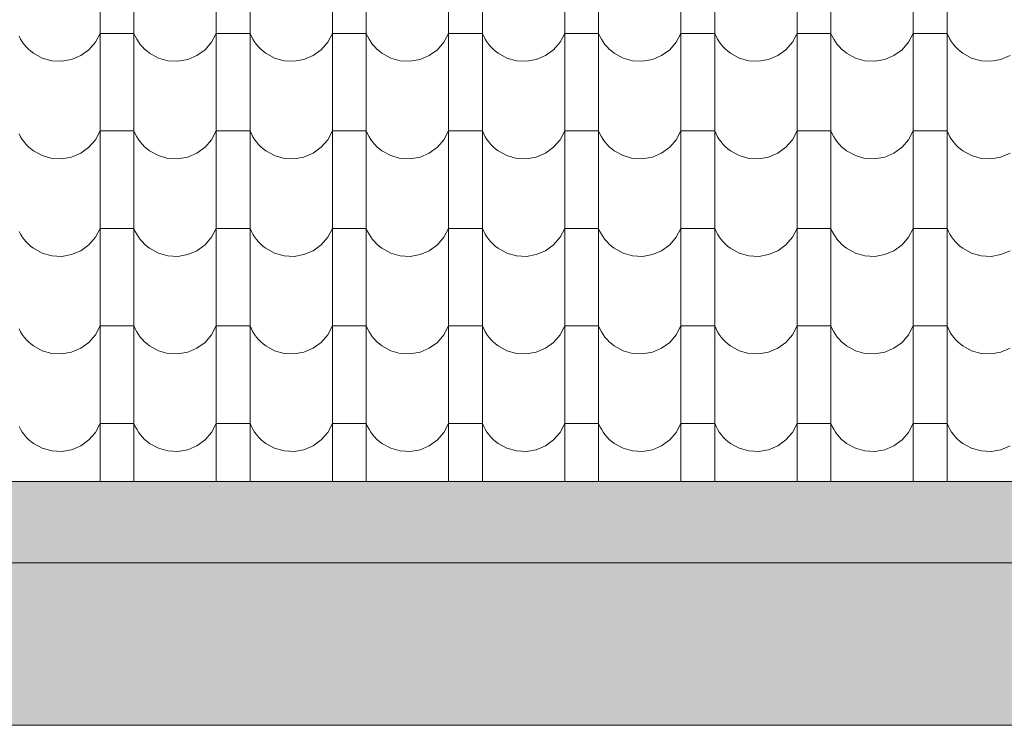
# Model space of a CAD drawing. Header units: millimetres. Extents: x -68772 to 137055, y -73300 to 19650.
# Tile 137 of 212: x 70391 to 72209, y -46900 to -45598. Entities that reach past the tile are written whole.
import ezdxf

# ---------------------------------------------------------------- set-up
doc = ezdxf.new("R2010")
doc.units = ezdxf.units.MM
doc.header["$MEASUREMENT"] = 0
doc.linetypes.add('Przerywana', pattern=[480, 240, -240])
for name, color, linetype, lineweight in [('Nowe_440-K Belki_Nr_pióra__1', 7, 'Continuous', 18), ('Nowe_810-G Ogólne_Nr_pióra__1', 7, 'Continuous', 18), ('Nowe_810-G Ogólne_Nr_pióra__26', 13, 'Continuous', 18)]:
    doc.layers.add(name, color=color, linetype=linetype, lineweight=lineweight)

# ---------------------------------------------------------------- blocks, each defined once
blk = doc.blocks.new('*X50')
at = {"layer": 'Nowe_810-G Ogólne_Nr_pióra__26', "color": 13, "linetype": 'Continuous', "lineweight": 18}
for p, q in [((70539.3, -45552.6), (70539.3, -45732.7)), ((70601.7, -45552.6), (70601.7, -45732.7)), ((70753.8, -45552.6), (70753.8, -45732.7)), ((70816.2, -45552.6), (70816.2, -45732.7)), ((70968.3, -45552.6), (70968.3, -45732.7)), ((71030.7, -45552.6), (71030.7, -45732.7)), ((71182.8, -45552.6), (71182.8, -45732.7)), ((71245.2, -45552.6), (71245.2, -45732.7)), ((71397.3, -45552.6), (71397.3, -45732.7)), ((71459.7, -45552.6), (71459.7, -45732.7)), ((71611.8, -45552.6), (71611.8, -45732.7)), ((71674.2, -45552.6), (71674.2, -45732.7)), ((71826.3, -45552.6), (71826.3, -45732.7)), ((71888.7, -45552.6), (71888.7, -45732.7)), ((72040.8, -45552.6), (72040.8, -45732.7)), ((72103.2, -45552.6), (72103.2, -45732.7)), ((70389.6, -45628.3), (70392.4, -45633.6)), ((70392.4, -45633.6), (70395.5, -45638.6)), ((70530.6, -45639.2), (70539.3, -45622.9)), ((70570.5, -45622.9), (70539.3, -45622.9)), ((70601.7, -45622.9), (70570.5, -45622.9)), ((70601.7, -45622.9), (70604.1, -45628.3)), ((70604.1, -45628.3), (70606.9, -45633.6)), ((70606.9, -45633.6), (70610, -45638.6)), ((70745.1, -45639.2), (70753.8, -45622.9)), ((70785, -45622.9), (70753.8, -45622.9)), ((70816.2, -45622.9), (70785, -45622.9)), ((70816.2, -45622.9), (70818.6, -45628.3)), ((70818.6, -45628.3), (70821.4, -45633.6)), ((70821.4, -45633.6), (70824.5, -45638.6)), ((70959.6, -45639.2), (70968.3, -45622.9)), ((70999.5, -45622.9), (70968.3, -45622.9)), ((71030.7, -45622.9), (70999.5, -45622.9)), ((71030.7, -45622.9), (71033.1, -45628.3)), ((71033.1, -45628.3), (71035.9, -45633.6)), ((71035.9, -45633.6), (71039, -45638.6)), ((71174.1, -45639.2), (71182.8, -45622.9)), ((71214, -45622.9), (71182.8, -45622.9)), ((71245.2, -45622.9), (71214, -45622.9)), ((71245.2, -45622.9), (71247.6, -45628.3)), ((71247.6, -45628.3), (71250.4, -45633.6)), ((71250.4, -45633.6), (71253.5, -45638.6)), ((71388.6, -45639.2), (71397.3, -45622.9)), ((71428.5, -45622.9), (71397.3, -45622.9)), ((71459.7, -45622.9), (71428.5, -45622.9)), ((71459.7, -45622.9), (71462.1, -45628.3)), ((71462.1, -45628.3), (71464.9, -45633.6)), ((71464.9, -45633.6), (71468, -45638.6)), ((71603.1, -45639.2), (71611.8, -45622.9)), ((71643, -45622.9), (71611.8, -45622.9)), ((71674.2, -45622.9), (71643, -45622.9)), ((71674.2, -45622.9), (71676.6, -45628.3)), ((71676.6, -45628.3), (71679.4, -45633.6)), ((71679.4, -45633.6), (71682.5, -45638.6)), ((71817.6, -45639.2), (71826.3, -45622.9)), ((71857.5, -45622.9), (71826.3, -45622.9)), ((71888.7, -45622.9), (71857.5, -45622.9)), ((71888.7, -45622.9), (71891.1, -45628.3)), ((71891.1, -45628.3), (71893.9, -45633.6)), ((71893.9, -45633.6), (71897, -45638.6)), ((72032.1, -45639.2), (72040.8, -45622.9)), ((72072, -45622.9), (72040.8, -45622.9)), ((72103.2, -45622.9), (72072, -45622.9)), ((72103.2, -45622.9), (72105.6, -45628.3)), ((72105.6, -45628.3), (72108.4, -45633.6)), ((72108.4, -45633.6), (72111.5, -45638.6)), ((70395.5, -45638.6), (70399, -45643.4)), ((70399, -45643.4), (70402.8, -45647.9)), ((70402.8, -45647.9), (70406.9, -45652.1)), ((70406.9, -45652.1), (70411.4, -45656)), ((70503.6, -45664), (70518.5, -45653.1)), ((70518.5, -45653.1), (70530.6, -45639.2)), ((70610, -45638.6), (70613.5, -45643.4)), ((70613.5, -45643.4), (70617.3, -45647.9)), ((70617.3, -45647.9), (70621.4, -45652.1)), ((70621.4, -45652.1), (70625.9, -45656)), ((70718.1, -45664), (70733, -45653.1)), ((70733, -45653.1), (70745.1, -45639.2)), ((70824.5, -45638.6), (70828, -45643.4)), ((70828, -45643.4), (70831.8, -45647.9)), ((70831.8, -45647.9), (70835.9, -45652.1)), ((70835.9, -45652.1), (70840.4, -45656)), ((70932.6, -45664), (70947.5, -45653.1)), ((70947.5, -45653.1), (70959.6, -45639.2)), ((71039, -45638.6), (71042.5, -45643.4)), ((71042.5, -45643.4), (71046.3, -45647.9)), ((71046.3, -45647.9), (71050.4, -45652.1)), ((71050.4, -45652.1), (71054.9, -45656)), ((71147.1, -45664), (71162, -45653.1)), ((71162, -45653.1), (71174.1, -45639.2)), ((71253.5, -45638.6), (71257, -45643.4)), ((71257, -45643.4), (71260.8, -45647.9)), ((71260.8, -45647.9), (71264.9, -45652.1)), ((71264.9, -45652.1), (71269.4, -45656)), ((71361.6, -45664), (71376.5, -45653.1)), ((71376.5, -45653.1), (71388.6, -45639.2)), ((71468, -45638.6), (71471.5, -45643.4)), ((71471.5, -45643.4), (71475.3, -45647.9)), ((71475.3, -45647.9), (71479.4, -45652.1)), ((71479.4, -45652.1), (71483.9, -45656)), ((71576.1, -45664), (71591, -45653.1)), ((71591, -45653.1), (71603.1, -45639.2)), ((71682.5, -45638.6), (71686, -45643.4)), ((71686, -45643.4), (71689.8, -45647.9)), ((71689.8, -45647.9), (71693.9, -45652.1)), ((71693.9, -45652.1), (71698.4, -45656)), ((71790.6, -45664), (71805.5, -45653.1)), ((71805.5, -45653.1), (71817.6, -45639.2)), ((71897, -45638.6), (71900.5, -45643.4)), ((71900.5, -45643.4), (71904.3, -45647.9)), ((71904.3, -45647.9), (71908.4, -45652.1)), ((71908.4, -45652.1), (71912.9, -45656)), ((72005.1, -45664), (72020, -45653.1)), ((72020, -45653.1), (72032.1, -45639.2)), ((72111.5, -45638.6), (72115, -45643.4)), ((72115, -45643.4), (72118.8, -45647.9)), ((72118.8, -45647.9), (72122.9, -45652.1)), ((72122.9, -45652.1), (72127.4, -45656)), ((70411.4, -45656), (70416.1, -45659.6)), ((70416.1, -45659.6), (70432.3, -45668.5)), ((70432.3, -45668.5), (70450, -45673.5)), ((70468.4, -45674.5), (70486.6, -45671.2)), ((70486.6, -45671.2), (70503.6, -45664)), ((70625.9, -45656), (70630.6, -45659.6)), ((70630.6, -45659.6), (70646.8, -45668.5)), ((70646.8, -45668.5), (70664.5, -45673.5)), ((70682.9, -45674.5), (70701.1, -45671.2)), ((70701.1, -45671.2), (70718.1, -45664)), ((70840.4, -45656), (70845.1, -45659.6)), ((70845.1, -45659.6), (70861.3, -45668.5)), ((70861.3, -45668.5), (70879, -45673.5)), ((70897.4, -45674.5), (70915.6, -45671.2)), ((70915.6, -45671.2), (70932.6, -45664)), ((71054.9, -45656), (71059.6, -45659.6)), ((71059.6, -45659.6), (71075.8, -45668.5)), ((71075.8, -45668.5), (71093.5, -45673.5)), ((71111.9, -45674.5), (71130.1, -45671.2)), ((71130.1, -45671.2), (71147.1, -45664)), ((71269.4, -45656), (71274.1, -45659.6)), ((71274.1, -45659.6), (71290.3, -45668.5)), ((71290.3, -45668.5), (71308, -45673.5)), ((71326.4, -45674.5), (71344.6, -45671.2)), ((71344.6, -45671.2), (71361.6, -45664)), ((71483.9, -45656), (71488.6, -45659.6)), ((71488.6, -45659.6), (71504.8, -45668.5)), ((71504.8, -45668.5), (71522.5, -45673.5)), ((71540.9, -45674.5), (71559.1, -45671.2)), ((71559.1, -45671.2), (71576.1, -45664)), ((71698.4, -45656), (71703.1, -45659.6)), ((71703.1, -45659.6), (71719.3, -45668.5)), ((71719.3, -45668.5), (71737, -45673.5)), ((71755.4, -45674.5), (71773.6, -45671.2)), ((71773.6, -45671.2), (71790.6, -45664)), ((71912.9, -45656), (71917.6, -45659.6)), ((71917.6, -45659.6), (71933.8, -45668.5)), ((71933.8, -45668.5), (71951.5, -45673.5)), ((71969.9, -45674.5), (71988.1, -45671.2)), ((71988.1, -45671.2), (72005.1, -45664)), ((72127.4, -45656), (72132.1, -45659.6)), ((72132.1, -45659.6), (72148.3, -45668.5)), ((72148.3, -45668.5), (72166, -45673.5)), ((72184.4, -45674.5), (72202.6, -45671.2)), ((72202.6, -45671.2), (72219.6, -45664)), ((70450, -45673.5), (70468.4, -45674.5)), ((70664.5, -45673.5), (70682.9, -45674.5)), ((70879, -45673.5), (70897.4, -45674.5)), ((71093.5, -45673.5), (71111.9, -45674.5)), ((71308, -45673.5), (71326.4, -45674.5)), ((71522.5, -45673.5), (71540.9, -45674.5)), ((71737, -45673.5), (71755.4, -45674.5)), ((71951.5, -45673.5), (71969.9, -45674.5)), ((72166, -45673.5), (72184.4, -45674.5)), ((70539.3, -45732.7), (70539.3, -45912.7)), ((70601.7, -45732.7), (70601.7, -45912.7)), ((70753.8, -45732.7), (70753.8, -45912.7)), ((70816.2, -45732.7), (70816.2, -45912.7)), ((70968.3, -45732.7), (70968.3, -45912.7)), ((71030.7, -45732.7), (71030.7, -45912.7)), ((71182.8, -45732.7), (71182.8, -45912.7)), ((71245.2, -45732.7), (71245.2, -45912.7)), ((71397.3, -45732.7), (71397.3, -45912.7)), ((71459.7, -45732.7), (71459.7, -45912.7)), ((71611.8, -45732.7), (71611.8, -45912.7)), ((71674.2, -45732.7), (71674.2, -45912.7)), ((71826.3, -45732.7), (71826.3, -45912.7)), ((71888.7, -45732.7), (71888.7, -45912.7)), ((72040.8, -45732.7), (72040.8, -45912.7)), ((72103.2, -45732.7), (72103.2, -45912.7)), ((70389.6, -45808.4), (70392.4, -45813.6)), ((70392.4, -45813.6), (70395.5, -45818.6)), ((70530.6, -45819.2), (70539.3, -45802.9)), ((70570.5, -45802.9), (70539.3, -45802.9)), ((70601.7, -45802.9), (70570.5, -45802.9)), ((70601.7, -45802.9), (70604.1, -45808.4)), ((70604.1, -45808.4), (70606.9, -45813.6)), ((70606.9, -45813.6), (70610, -45818.6)), ((70745.1, -45819.2), (70753.8, -45802.9)), ((70785, -45802.9), (70753.8, -45802.9)), ((70816.2, -45802.9), (70785, -45802.9)), ((70816.2, -45802.9), (70818.6, -45808.4)), ((70818.6, -45808.4), (70821.4, -45813.6)), ((70821.4, -45813.6), (70824.5, -45818.6)), ((70959.6, -45819.2), (70968.3, -45802.9)), ((70999.5, -45802.9), (70968.3, -45802.9)), ((71030.7, -45802.9), (70999.5, -45802.9)), ((71030.7, -45802.9), (71033.1, -45808.4)), ((71033.1, -45808.4), (71035.9, -45813.6)), ((71035.9, -45813.6), (71039, -45818.6)), ((71174.1, -45819.2), (71182.8, -45802.9)), ((71214, -45802.9), (71182.8, -45802.9)), ((71245.2, -45802.9), (71214, -45802.9)), ((71245.2, -45802.9), (71247.6, -45808.4)), ((71247.6, -45808.4), (71250.4, -45813.6)), ((71250.4, -45813.6), (71253.5, -45818.6)), ((71388.6, -45819.2), (71397.3, -45802.9)), ((71428.5, -45802.9), (71397.3, -45802.9)), ((71459.7, -45802.9), (71428.5, -45802.9)), ((71459.7, -45802.9), (71462.1, -45808.4)), ((71462.1, -45808.4), (71464.9, -45813.6)), ((71464.9, -45813.6), (71468, -45818.6)), ((71603.1, -45819.2), (71611.8, -45802.9)), ((71643, -45802.9), (71611.8, -45802.9)), ((71674.2, -45802.9), (71643, -45802.9)), ((71674.2, -45802.9), (71676.6, -45808.4)), ((71676.6, -45808.4), (71679.4, -45813.6)), ((71679.4, -45813.6), (71682.5, -45818.6)), ((71817.6, -45819.2), (71826.3, -45802.9)), ((71857.5, -45802.9), (71826.3, -45802.9)), ((71888.7, -45802.9), (71857.5, -45802.9)), ((71888.7, -45802.9), (71891.1, -45808.4)), ((71891.1, -45808.4), (71893.9, -45813.6)), ((71893.9, -45813.6), (71897, -45818.6)), ((72032.1, -45819.2), (72040.8, -45802.9)), ((72072, -45802.9), (72040.8, -45802.9)), ((72103.2, -45802.9), (72072, -45802.9)), ((72103.2, -45802.9), (72105.6, -45808.4)), ((72105.6, -45808.4), (72108.4, -45813.6)), ((72108.4, -45813.6), (72111.5, -45818.6)), ((70395.5, -45818.6), (70399, -45823.4)), ((70399, -45823.4), (70402.8, -45827.9)), ((70402.8, -45827.9), (70406.9, -45832.2)), ((70406.9, -45832.2), (70411.4, -45836.1)), ((70503.6, -45844), (70518.5, -45833.2)), ((70518.5, -45833.2), (70530.6, -45819.2)), ((70610, -45818.6), (70613.5, -45823.4)), ((70613.5, -45823.4), (70617.3, -45827.9)), ((70617.3, -45827.9), (70621.4, -45832.2)), ((70621.4, -45832.2), (70625.9, -45836.1)), ((70718.1, -45844), (70733, -45833.2)), ((70733, -45833.2), (70745.1, -45819.2)), ((70824.5, -45818.6), (70828, -45823.4)), ((70828, -45823.4), (70831.8, -45827.9)), ((70831.8, -45827.9), (70835.9, -45832.2)), ((70835.9, -45832.2), (70840.4, -45836.1)), ((70932.6, -45844), (70947.5, -45833.2)), ((70947.5, -45833.2), (70959.6, -45819.2)), ((71039, -45818.6), (71042.5, -45823.4)), ((71042.5, -45823.4), (71046.3, -45827.9)), ((71046.3, -45827.9), (71050.4, -45832.2)), ((71050.4, -45832.2), (71054.9, -45836.1)), ((71147.1, -45844), (71162, -45833.2)), ((71162, -45833.2), (71174.1, -45819.2)), ((71253.5, -45818.6), (71257, -45823.4)), ((71257, -45823.4), (71260.8, -45827.9)), ((71260.8, -45827.9), (71264.9, -45832.2)), ((71264.9, -45832.2), (71269.4, -45836.1)), ((71361.6, -45844), (71376.5, -45833.2)), ((71376.5, -45833.2), (71388.6, -45819.2)), ((71468, -45818.6), (71471.5, -45823.4)), ((71471.5, -45823.4), (71475.3, -45827.9)), ((71475.3, -45827.9), (71479.4, -45832.2)), ((71479.4, -45832.2), (71483.9, -45836.1)), ((71576.1, -45844), (71591, -45833.2)), ((71591, -45833.2), (71603.1, -45819.2)), ((71682.5, -45818.6), (71686, -45823.4)), ((71686, -45823.4), (71689.8, -45827.9)), ((71689.8, -45827.9), (71693.9, -45832.2)), ((71693.9, -45832.2), (71698.4, -45836.1)), ((71790.6, -45844), (71805.5, -45833.2)), ((71805.5, -45833.2), (71817.6, -45819.2)), ((71897, -45818.6), (71900.5, -45823.4)), ((71900.5, -45823.4), (71904.3, -45827.9)), ((71904.3, -45827.9), (71908.4, -45832.2)), ((71908.4, -45832.2), (71912.9, -45836.1)), ((72005.1, -45844), (72020, -45833.2)), ((72020, -45833.2), (72032.1, -45819.2)), ((72111.5, -45818.6), (72115, -45823.4)), ((72115, -45823.4), (72118.8, -45827.9)), ((72118.8, -45827.9), (72122.9, -45832.2)), ((72122.9, -45832.2), (72127.4, -45836.1)), ((70411.4, -45836.1), (70416.1, -45839.7)), ((70416.1, -45839.7), (70432.3, -45848.6)), ((70432.3, -45848.6), (70450, -45853.6)), ((70468.4, -45854.5), (70486.6, -45851.3)), ((70486.6, -45851.3), (70503.6, -45844)), ((70625.9, -45836.1), (70630.6, -45839.7)), ((70630.6, -45839.7), (70646.8, -45848.6)), ((70646.8, -45848.6), (70664.5, -45853.6)), ((70682.9, -45854.5), (70701.1, -45851.3)), ((70701.1, -45851.3), (70718.1, -45844)), ((70840.4, -45836.1), (70845.1, -45839.7)), ((70845.1, -45839.7), (70861.3, -45848.6)), ((70861.3, -45848.6), (70879, -45853.6)), ((70897.4, -45854.5), (70915.6, -45851.3)), ((70915.6, -45851.3), (70932.6, -45844)), ((71054.9, -45836.1), (71059.6, -45839.7)), ((71059.6, -45839.7), (71075.8, -45848.6)), ((71075.8, -45848.6), (71093.5, -45853.6)), ((71111.9, -45854.5), (71130.1, -45851.3)), ((71130.1, -45851.3), (71147.1, -45844)), ((71269.4, -45836.1), (71274.1, -45839.7)), ((71274.1, -45839.7), (71290.3, -45848.6)), ((71290.3, -45848.6), (71308, -45853.6)), ((71326.4, -45854.5), (71344.6, -45851.3)), ((71344.6, -45851.3), (71361.6, -45844)), ((71483.9, -45836.1), (71488.6, -45839.7)), ((71488.6, -45839.7), (71504.8, -45848.6)), ((71504.8, -45848.6), (71522.5, -45853.6)), ((71540.9, -45854.5), (71559.1, -45851.3)), ((71559.1, -45851.3), (71576.1, -45844)), ((71698.4, -45836.1), (71703.1, -45839.7)), ((71703.1, -45839.7), (71719.3, -45848.6)), ((71719.3, -45848.6), (71737, -45853.6)), ((71755.4, -45854.5), (71773.6, -45851.3)), ((71773.6, -45851.3), (71790.6, -45844)), ((71912.9, -45836.1), (71917.6, -45839.7)), ((71917.6, -45839.7), (71933.8, -45848.6)), ((71933.8, -45848.6), (71951.5, -45853.6)), ((71969.9, -45854.5), (71988.1, -45851.3)), ((71988.1, -45851.3), (72005.1, -45844)), ((72127.4, -45836.1), (72132.1, -45839.7)), ((72132.1, -45839.7), (72148.3, -45848.6)), ((72148.3, -45848.6), (72166, -45853.6)), ((72184.4, -45854.5), (72202.6, -45851.3)), ((72202.6, -45851.3), (72219.6, -45844)), ((70450, -45853.6), (70468.4, -45854.5)), ((70664.5, -45853.6), (70682.9, -45854.5)), ((70879, -45853.6), (70897.4, -45854.5)), ((71093.5, -45853.6), (71111.9, -45854.5)), ((71308, -45853.6), (71326.4, -45854.5)), ((71522.5, -45853.6), (71540.9, -45854.5)), ((71737, -45853.6), (71755.4, -45854.5)), ((71951.5, -45853.6), (71969.9, -45854.5)), ((72166, -45853.6), (72184.4, -45854.5)), ((70539.3, -45912.7), (70539.3, -46092.8)), ((70601.7, -45912.7), (70601.7, -46092.8)), ((70753.8, -45912.7), (70753.8, -46092.8)), ((70816.2, -45912.7), (70816.2, -46092.8)), ((70968.3, -45912.7), (70968.3, -46092.8)), ((71030.7, -45912.7), (71030.7, -46092.8)), ((71182.8, -45912.7), (71182.8, -46092.8)), ((71245.2, -45912.7), (71245.2, -46092.8)), ((71397.3, -45912.7), (71397.3, -46092.8)), ((71459.7, -45912.7), (71459.7, -46092.8)), ((71611.8, -45912.7), (71611.8, -46092.8)), ((71674.2, -45912.7), (71674.2, -46092.8)), ((71826.3, -45912.7), (71826.3, -46092.8)), ((71888.7, -45912.7), (71888.7, -46092.8)), ((72040.8, -45912.7), (72040.8, -46092.8)), ((72103.2, -45912.7), (72103.2, -46092.8)), ((70389.6, -45988.4), (70392.4, -45993.7)), ((70392.4, -45993.7), (70395.5, -45998.7)), ((70395.5, -45998.7), (70399, -46003.5)), ((70530.6, -45999.3), (70539.3, -45983)), ((70570.5, -45983), (70539.3, -45983)), ((70601.7, -45983), (70570.5, -45983)), ((70601.7, -45983), (70604.1, -45988.4)), ((70604.1, -45988.4), (70606.9, -45993.7)), ((70606.9, -45993.7), (70610, -45998.7)), ((70610, -45998.7), (70613.5, -46003.5)), ((70745.1, -45999.3), (70753.8, -45983)), ((70785, -45983), (70753.8, -45983)), ((70816.2, -45983), (70785, -45983)), ((70816.2, -45983), (70818.6, -45988.4)), ((70818.6, -45988.4), (70821.4, -45993.7)), ((70821.4, -45993.7), (70824.5, -45998.7)), ((70824.5, -45998.7), (70828, -46003.5)), ((70959.6, -45999.3), (70968.3, -45983)), ((70999.5, -45983), (70968.3, -45983)), ((71030.7, -45983), (70999.5, -45983)), ((71030.7, -45983), (71033.1, -45988.4)), ((71033.1, -45988.4), (71035.9, -45993.7)), ((71035.9, -45993.7), (71039, -45998.7)), ((71039, -45998.7), (71042.5, -46003.5)), ((71174.1, -45999.3), (71182.8, -45983)), ((71214, -45983), (71182.8, -45983)), ((71245.2, -45983), (71214, -45983)), ((71245.2, -45983), (71247.6, -45988.4)), ((71247.6, -45988.4), (71250.4, -45993.7)), ((71250.4, -45993.7), (71253.5, -45998.7)), ((71253.5, -45998.7), (71257, -46003.5)), ((71388.6, -45999.3), (71397.3, -45983)), ((71428.5, -45983), (71397.3, -45983)), ((71459.7, -45983), (71428.5, -45983)), ((71459.7, -45983), (71462.1, -45988.4)), ((71462.1, -45988.4), (71464.9, -45993.7)), ((71464.9, -45993.7), (71468, -45998.7)), ((71468, -45998.7), (71471.5, -46003.5)), ((71603.1, -45999.3), (71611.8, -45983)), ((71643, -45983), (71611.8, -45983)), ((71674.2, -45983), (71643, -45983)), ((71674.2, -45983), (71676.6, -45988.4)), ((71676.6, -45988.4), (71679.4, -45993.7)), ((71679.4, -45993.7), (71682.5, -45998.7)), ((71682.5, -45998.7), (71686, -46003.5)), ((71817.6, -45999.3), (71826.3, -45983)), ((71857.5, -45983), (71826.3, -45983)), ((71888.7, -45983), (71857.5, -45983)), ((71888.7, -45983), (71891.1, -45988.4)), ((71891.1, -45988.4), (71893.9, -45993.7)), ((71893.9, -45993.7), (71897, -45998.7)), ((71897, -45998.7), (71900.5, -46003.5)), ((72032.1, -45999.3), (72040.8, -45983)), ((72072, -45983), (72040.8, -45983)), ((72103.2, -45983), (72072, -45983)), ((72103.2, -45983), (72105.6, -45988.4)), ((72105.6, -45988.4), (72108.4, -45993.7)), ((72108.4, -45993.7), (72111.5, -45998.7)), ((72111.5, -45998.7), (72115, -46003.5)), ((70399, -46003.5), (70402.8, -46008)), ((70402.8, -46008), (70406.9, -46012.2)), ((70406.9, -46012.2), (70411.4, -46016.1)), ((70411.4, -46016.1), (70416.1, -46019.7)), ((70503.6, -46024.1), (70518.5, -46013.2)), ((70518.5, -46013.2), (70530.6, -45999.3)), ((70613.5, -46003.5), (70617.3, -46008)), ((70617.3, -46008), (70621.4, -46012.2)), ((70621.4, -46012.2), (70625.9, -46016.1)), ((70625.9, -46016.1), (70630.6, -46019.7)), ((70718.1, -46024.1), (70733, -46013.2)), ((70733, -46013.2), (70745.1, -45999.3)), ((70828, -46003.5), (70831.8, -46008)), ((70831.8, -46008), (70835.9, -46012.2)), ((70835.9, -46012.2), (70840.4, -46016.1)), ((70840.4, -46016.1), (70845.1, -46019.7)), ((70932.6, -46024.1), (70947.5, -46013.2)), ((70947.5, -46013.2), (70959.6, -45999.3)), ((71042.5, -46003.5), (71046.3, -46008)), ((71046.3, -46008), (71050.4, -46012.2)), ((71050.4, -46012.2), (71054.9, -46016.1)), ((71054.9, -46016.1), (71059.6, -46019.7)), ((71147.1, -46024.1), (71162, -46013.2)), ((71162, -46013.2), (71174.1, -45999.3)), ((71257, -46003.5), (71260.8, -46008)), ((71260.8, -46008), (71264.9, -46012.2)), ((71264.9, -46012.2), (71269.4, -46016.1)), ((71269.4, -46016.1), (71274.1, -46019.7)), ((71361.6, -46024.1), (71376.5, -46013.2)), ((71376.5, -46013.2), (71388.6, -45999.3)), ((71471.5, -46003.5), (71475.3, -46008)), ((71475.3, -46008), (71479.4, -46012.2)), ((71479.4, -46012.2), (71483.9, -46016.1)), ((71483.9, -46016.1), (71488.6, -46019.7)), ((71576.1, -46024.1), (71591, -46013.2)), ((71591, -46013.2), (71603.1, -45999.3)), ((71686, -46003.5), (71689.8, -46008)), ((71689.8, -46008), (71693.9, -46012.2)), ((71693.9, -46012.2), (71698.4, -46016.1)), ((71698.4, -46016.1), (71703.1, -46019.7)), ((71790.6, -46024.1), (71805.5, -46013.2)), ((71805.5, -46013.2), (71817.6, -45999.3)), ((71900.5, -46003.5), (71904.3, -46008)), ((71904.3, -46008), (71908.4, -46012.2)), ((71908.4, -46012.2), (71912.9, -46016.1)), ((71912.9, -46016.1), (71917.6, -46019.7)), ((72005.1, -46024.1), (72020, -46013.2)), ((72020, -46013.2), (72032.1, -45999.3)), ((72115, -46003.5), (72118.8, -46008)), ((72118.8, -46008), (72122.9, -46012.2)), ((72122.9, -46012.2), (72127.4, -46016.1)), ((72127.4, -46016.1), (72132.1, -46019.7)), ((70416.1, -46019.7), (70432.3, -46028.6)), ((70432.3, -46028.6), (70450, -46033.6)), ((70450, -46033.6), (70468.4, -46034.6)), ((70468.4, -46034.6), (70486.6, -46031.3)), ((70486.6, -46031.3), (70503.6, -46024.1)), ((70630.6, -46019.7), (70646.8, -46028.6)), ((70646.8, -46028.6), (70664.5, -46033.6)), ((70664.5, -46033.6), (70682.9, -46034.6)), ((70682.9, -46034.6), (70701.1, -46031.3)), ((70701.1, -46031.3), (70718.1, -46024.1)), ((70845.1, -46019.7), (70861.3, -46028.6)), ((70861.3, -46028.6), (70879, -46033.6)), ((70879, -46033.6), (70897.4, -46034.6)), ((70897.4, -46034.6), (70915.6, -46031.3)), ((70915.6, -46031.3), (70932.6, -46024.1)), ((71059.6, -46019.7), (71075.8, -46028.6)), ((71075.8, -46028.6), (71093.5, -46033.6)), ((71093.5, -46033.6), (71111.9, -46034.6)), ((71111.9, -46034.6), (71130.1, -46031.3)), ((71130.1, -46031.3), (71147.1, -46024.1)), ((71274.1, -46019.7), (71290.3, -46028.6)), ((71290.3, -46028.6), (71308, -46033.6)), ((71308, -46033.6), (71326.4, -46034.6)), ((71326.4, -46034.6), (71344.6, -46031.3)), ((71344.6, -46031.3), (71361.6, -46024.1)), ((71488.6, -46019.7), (71504.8, -46028.6)), ((71504.8, -46028.6), (71522.5, -46033.6)), ((71522.5, -46033.6), (71540.9, -46034.6)), ((71540.9, -46034.6), (71559.1, -46031.3)), ((71559.1, -46031.3), (71576.1, -46024.1)), ((71703.1, -46019.7), (71719.3, -46028.6)), ((71719.3, -46028.6), (71737, -46033.6)), ((71737, -46033.6), (71755.4, -46034.6)), ((71755.4, -46034.6), (71773.6, -46031.3)), ((71773.6, -46031.3), (71790.6, -46024.1)), ((71917.6, -46019.7), (71933.8, -46028.6)), ((71933.8, -46028.6), (71951.5, -46033.6)), ((71951.5, -46033.6), (71969.9, -46034.6)), ((71969.9, -46034.6), (71988.1, -46031.3)), ((71988.1, -46031.3), (72005.1, -46024.1)), ((72132.1, -46019.7), (72148.3, -46028.6)), ((72148.3, -46028.6), (72166, -46033.6)), ((72166, -46033.6), (72184.4, -46034.6)), ((72184.4, -46034.6), (72202.6, -46031.3)), ((72202.6, -46031.3), (72219.6, -46024.1)), ((70539.3, -46092.8), (70539.3, -46272.8)), ((70601.7, -46092.8), (70601.7, -46272.8)), ((70753.8, -46092.8), (70753.8, -46272.8)), ((70816.2, -46092.8), (70816.2, -46272.8)), ((70968.3, -46092.8), (70968.3, -46272.8)), ((71030.7, -46092.8), (71030.7, -46272.8)), ((71182.8, -46092.8), (71182.8, -46272.8)), ((71245.2, -46092.8), (71245.2, -46272.8)), ((71397.3, -46092.8), (71397.3, -46272.8)), ((71459.7, -46092.8), (71459.7, -46272.8)), ((71611.8, -46092.8), (71611.8, -46272.8)), ((71674.2, -46092.8), (71674.2, -46272.8)), ((71826.3, -46092.8), (71826.3, -46272.8)), ((71888.7, -46092.8), (71888.7, -46272.8)), ((72040.8, -46092.8), (72040.8, -46272.8)), ((72103.2, -46092.8), (72103.2, -46272.8)), ((70389.6, -46168.5), (70392.4, -46173.7)), ((70392.4, -46173.7), (70395.5, -46178.7)), ((70395.5, -46178.7), (70399, -46183.5)), ((70518.5, -46193.3), (70530.6, -46179.3)), ((70530.6, -46179.3), (70539.3, -46163)), ((70570.5, -46163), (70539.3, -46163)), ((70601.7, -46163), (70570.5, -46163)), ((70601.7, -46163), (70604.1, -46168.5)), ((70604.1, -46168.5), (70606.9, -46173.7)), ((70606.9, -46173.7), (70610, -46178.7)), ((70610, -46178.7), (70613.5, -46183.5)), ((70733, -46193.3), (70745.1, -46179.3)), ((70745.1, -46179.3), (70753.8, -46163)), ((70785, -46163), (70753.8, -46163)), ((70816.2, -46163), (70785, -46163)), ((70816.2, -46163), (70818.6, -46168.5)), ((70818.6, -46168.5), (70821.4, -46173.7)), ((70821.4, -46173.7), (70824.5, -46178.7)), ((70824.5, -46178.7), (70828, -46183.5)), ((70947.5, -46193.3), (70959.6, -46179.3)), ((70959.6, -46179.3), (70968.3, -46163)), ((70999.5, -46163), (70968.3, -46163)), ((71030.7, -46163), (70999.5, -46163)), ((71030.7, -46163), (71033.1, -46168.5)), ((71033.1, -46168.5), (71035.9, -46173.7)), ((71035.9, -46173.7), (71039, -46178.7)), ((71039, -46178.7), (71042.5, -46183.5)), ((71162, -46193.3), (71174.1, -46179.3)), ((71174.1, -46179.3), (71182.8, -46163)), ((71214, -46163), (71182.8, -46163)), ((71245.2, -46163), (71214, -46163)), ((71245.2, -46163), (71247.6, -46168.5)), ((71247.6, -46168.5), (71250.4, -46173.7)), ((71250.4, -46173.7), (71253.5, -46178.7)), ((71253.5, -46178.7), (71257, -46183.5)), ((71376.5, -46193.3), (71388.6, -46179.3)), ((71388.6, -46179.3), (71397.3, -46163)), ((71428.5, -46163), (71397.3, -46163)), ((71459.7, -46163), (71428.5, -46163)), ((71459.7, -46163), (71462.1, -46168.5)), ((71462.1, -46168.5), (71464.9, -46173.7)), ((71464.9, -46173.7), (71468, -46178.7)), ((71468, -46178.7), (71471.5, -46183.5)), ((71591, -46193.3), (71603.1, -46179.3)), ((71603.1, -46179.3), (71611.8, -46163)), ((71643, -46163), (71611.8, -46163)), ((71674.2, -46163), (71643, -46163)), ((71674.2, -46163), (71676.6, -46168.5)), ((71676.6, -46168.5), (71679.4, -46173.7)), ((71679.4, -46173.7), (71682.5, -46178.7)), ((71682.5, -46178.7), (71686, -46183.5)), ((71805.5, -46193.3), (71817.6, -46179.3)), ((71817.6, -46179.3), (71826.3, -46163)), ((71857.5, -46163), (71826.3, -46163)), ((71888.7, -46163), (71857.5, -46163)), ((71888.7, -46163), (71891.1, -46168.5)), ((71891.1, -46168.5), (71893.9, -46173.7)), ((71893.9, -46173.7), (71897, -46178.7)), ((71897, -46178.7), (71900.5, -46183.5)), ((72020, -46193.3), (72032.1, -46179.3)), ((72032.1, -46179.3), (72040.8, -46163)), ((72072, -46163), (72040.8, -46163)), ((72103.2, -46163), (72072, -46163)), ((72103.2, -46163), (72105.6, -46168.5)), ((72105.6, -46168.5), (72108.4, -46173.7)), ((72108.4, -46173.7), (72111.5, -46178.7)), ((72111.5, -46178.7), (72115, -46183.5)), ((70399, -46183.5), (70402.8, -46188)), ((70402.8, -46188), (70406.9, -46192.3)), ((70406.9, -46192.3), (70411.4, -46196.2)), ((70411.4, -46196.2), (70416.1, -46199.8)), ((70503.6, -46204.1), (70518.5, -46193.3)), ((70613.5, -46183.5), (70617.3, -46188)), ((70617.3, -46188), (70621.4, -46192.3)), ((70621.4, -46192.3), (70625.9, -46196.2)), ((70625.9, -46196.2), (70630.6, -46199.8)), ((70718.1, -46204.1), (70733, -46193.3)), ((70828, -46183.5), (70831.8, -46188)), ((70831.8, -46188), (70835.9, -46192.3)), ((70835.9, -46192.3), (70840.4, -46196.2)), ((70840.4, -46196.2), (70845.1, -46199.8)), ((70932.6, -46204.1), (70947.5, -46193.3)), ((71042.5, -46183.5), (71046.3, -46188)), ((71046.3, -46188), (71050.4, -46192.3)), ((71050.4, -46192.3), (71054.9, -46196.2)), ((71054.9, -46196.2), (71059.6, -46199.8)), ((71147.1, -46204.1), (71162, -46193.3)), ((71257, -46183.5), (71260.8, -46188)), ((71260.8, -46188), (71264.9, -46192.3)), ((71264.9, -46192.3), (71269.4, -46196.2)), ((71269.4, -46196.2), (71274.1, -46199.8)), ((71361.6, -46204.1), (71376.5, -46193.3)), ((71471.5, -46183.5), (71475.3, -46188)), ((71475.3, -46188), (71479.4, -46192.3)), ((71479.4, -46192.3), (71483.9, -46196.2)), ((71483.9, -46196.2), (71488.6, -46199.8)), ((71576.1, -46204.1), (71591, -46193.3)), ((71686, -46183.5), (71689.8, -46188)), ((71689.8, -46188), (71693.9, -46192.3)), ((71693.9, -46192.3), (71698.4, -46196.2)), ((71698.4, -46196.2), (71703.1, -46199.8)), ((71790.6, -46204.1), (71805.5, -46193.3)), ((71900.5, -46183.5), (71904.3, -46188)), ((71904.3, -46188), (71908.4, -46192.3)), ((71908.4, -46192.3), (71912.9, -46196.2)), ((71912.9, -46196.2), (71917.6, -46199.8)), ((72005.1, -46204.1), (72020, -46193.3)), ((72115, -46183.5), (72118.8, -46188)), ((72118.8, -46188), (72122.9, -46192.3)), ((72122.9, -46192.3), (72127.4, -46196.2)), ((72127.4, -46196.2), (72132.1, -46199.8)), ((70416.1, -46199.8), (70432.3, -46208.7)), ((70432.3, -46208.7), (70450, -46213.7)), ((70450, -46213.7), (70468.4, -46214.6)), ((70468.4, -46214.6), (70486.6, -46211.4)), ((70486.6, -46211.4), (70503.6, -46204.1)), ((70630.6, -46199.8), (70646.8, -46208.7)), ((70646.8, -46208.7), (70664.5, -46213.7)), ((70664.5, -46213.7), (70682.9, -46214.6)), ((70682.9, -46214.6), (70701.1, -46211.4)), ((70701.1, -46211.4), (70718.1, -46204.1)), ((70845.1, -46199.8), (70861.3, -46208.7)), ((70861.3, -46208.7), (70879, -46213.7)), ((70879, -46213.7), (70897.4, -46214.6)), ((70897.4, -46214.6), (70915.6, -46211.4)), ((70915.6, -46211.4), (70932.6, -46204.1)), ((71059.6, -46199.8), (71075.8, -46208.7)), ((71075.8, -46208.7), (71093.5, -46213.7)), ((71093.5, -46213.7), (71111.9, -46214.6)), ((71111.9, -46214.6), (71130.1, -46211.4)), ((71130.1, -46211.4), (71147.1, -46204.1)), ((71274.1, -46199.8), (71290.3, -46208.7)), ((71290.3, -46208.7), (71308, -46213.7)), ((71308, -46213.7), (71326.4, -46214.6)), ((71326.4, -46214.6), (71344.6, -46211.4)), ((71344.6, -46211.4), (71361.6, -46204.1)), ((71488.6, -46199.8), (71504.8, -46208.7)), ((71504.8, -46208.7), (71522.5, -46213.7)), ((71522.5, -46213.7), (71540.9, -46214.6)), ((71540.9, -46214.6), (71559.1, -46211.4)), ((71559.1, -46211.4), (71576.1, -46204.1)), ((71703.1, -46199.8), (71719.3, -46208.7)), ((71719.3, -46208.7), (71737, -46213.7)), ((71737, -46213.7), (71755.4, -46214.6)), ((71755.4, -46214.6), (71773.6, -46211.4)), ((71773.6, -46211.4), (71790.6, -46204.1)), ((71917.6, -46199.8), (71933.8, -46208.7)), ((71933.8, -46208.7), (71951.5, -46213.7)), ((71951.5, -46213.7), (71969.9, -46214.6)), ((71969.9, -46214.6), (71988.1, -46211.4)), ((71988.1, -46211.4), (72005.1, -46204.1)), ((72132.1, -46199.8), (72148.3, -46208.7)), ((72148.3, -46208.7), (72166, -46213.7)), ((72166, -46213.7), (72184.4, -46214.6)), ((72184.4, -46214.6), (72202.6, -46211.4)), ((72202.6, -46211.4), (72219.6, -46204.1)), ((70539.3, -46272.8), (70539.3, -46450.2)), ((70601.7, -46272.8), (70601.7, -46450.2)), ((70753.8, -46272.8), (70753.8, -46450.2)), ((70816.2, -46272.8), (70816.2, -46450.2)), ((70968.3, -46272.8), (70968.3, -46450.2)), ((71030.7, -46272.8), (71030.7, -46450.2)), ((71182.8, -46272.8), (71182.8, -46450.2)), ((71245.2, -46272.8), (71245.2, -46450.2)), ((71397.3, -46272.8), (71397.3, -46450.2)), ((71459.7, -46272.8), (71459.7, -46450.2)), ((71611.8, -46272.8), (71611.8, -46450.2)), ((71674.2, -46272.8), (71674.2, -46450.2)), ((71826.3, -46272.8), (71826.3, -46450.2)), ((71888.7, -46272.8), (71888.7, -46450.2)), ((72040.8, -46272.8), (72040.8, -46450.2)), ((72103.2, -46272.8), (72103.2, -46450.2)), ((70530.6, -46359.4), (70539.3, -46343.1)), ((70570.5, -46343.1), (70539.3, -46343.1)), ((70601.7, -46343.1), (70570.5, -46343.1)), ((70601.7, -46343.1), (70604.1, -46348.5)), ((70745.1, -46359.4), (70753.8, -46343.1)), ((70785, -46343.1), (70753.8, -46343.1)), ((70816.2, -46343.1), (70785, -46343.1)), ((70816.2, -46343.1), (70818.6, -46348.5)), ((70959.6, -46359.4), (70968.3, -46343.1)), ((70999.5, -46343.1), (70968.3, -46343.1)), ((71030.7, -46343.1), (70999.5, -46343.1)), ((71030.7, -46343.1), (71033.1, -46348.5)), ((71174.1, -46359.4), (71182.8, -46343.1)), ((71214, -46343.1), (71182.8, -46343.1)), ((71245.2, -46343.1), (71214, -46343.1)), ((71245.2, -46343.1), (71247.6, -46348.5)), ((71388.6, -46359.4), (71397.3, -46343.1)), ((71428.5, -46343.1), (71397.3, -46343.1)), ((71459.7, -46343.1), (71428.5, -46343.1)), ((71459.7, -46343.1), (71462.1, -46348.5)), ((71603.1, -46359.4), (71611.8, -46343.1)), ((71643, -46343.1), (71611.8, -46343.1)), ((71674.2, -46343.1), (71643, -46343.1)), ((71674.2, -46343.1), (71676.6, -46348.5)), ((71817.6, -46359.4), (71826.3, -46343.1)), ((71857.5, -46343.1), (71826.3, -46343.1)), ((71888.7, -46343.1), (71857.5, -46343.1)), ((71888.7, -46343.1), (71891.1, -46348.5)), ((72032.1, -46359.4), (72040.8, -46343.1)), ((72072, -46343.1), (72040.8, -46343.1)), ((72103.2, -46343.1), (72072, -46343.1)), ((72103.2, -46343.1), (72105.6, -46348.5)), ((70389.6, -46348.5), (70392.4, -46353.8)), ((70392.4, -46353.8), (70395.5, -46358.8)), ((70395.5, -46358.8), (70399, -46363.6)), ((70518.5, -46373.3), (70530.6, -46359.4)), ((70604.1, -46348.5), (70606.9, -46353.8)), ((70606.9, -46353.8), (70610, -46358.8)), ((70610, -46358.8), (70613.5, -46363.6)), ((70733, -46373.3), (70745.1, -46359.4)), ((70818.6, -46348.5), (70821.4, -46353.8)), ((70821.4, -46353.8), (70824.5, -46358.8)), ((70824.5, -46358.8), (70828, -46363.6)), ((70947.5, -46373.3), (70959.6, -46359.4)), ((71033.1, -46348.5), (71035.9, -46353.8)), ((71035.9, -46353.8), (71039, -46358.8)), ((71039, -46358.8), (71042.5, -46363.6)), ((71162, -46373.3), (71174.1, -46359.4)), ((71247.6, -46348.5), (71250.4, -46353.8)), ((71250.4, -46353.8), (71253.5, -46358.8)), ((71253.5, -46358.8), (71257, -46363.6)), ((71376.5, -46373.3), (71388.6, -46359.4)), ((71462.1, -46348.5), (71464.9, -46353.8)), ((71464.9, -46353.8), (71468, -46358.8)), ((71468, -46358.8), (71471.5, -46363.6)), ((71591, -46373.3), (71603.1, -46359.4)), ((71676.6, -46348.5), (71679.4, -46353.8)), ((71679.4, -46353.8), (71682.5, -46358.8)), ((71682.5, -46358.8), (71686, -46363.6)), ((71805.5, -46373.3), (71817.6, -46359.4)), ((71891.1, -46348.5), (71893.9, -46353.8)), ((71893.9, -46353.8), (71897, -46358.8)), ((71897, -46358.8), (71900.5, -46363.6)), ((72020, -46373.3), (72032.1, -46359.4)), ((72105.6, -46348.5), (72108.4, -46353.8)), ((72108.4, -46353.8), (72111.5, -46358.8)), ((72111.5, -46358.8), (72115, -46363.6)), ((70399, -46363.6), (70402.8, -46368.1)), ((70402.8, -46368.1), (70406.9, -46372.3)), ((70406.9, -46372.3), (70411.4, -46376.2)), ((70411.4, -46376.2), (70416.1, -46379.8)), ((70416.1, -46379.8), (70432.3, -46388.7)), ((70503.6, -46384.2), (70518.5, -46373.3)), ((70613.5, -46363.6), (70617.3, -46368.1)), ((70617.3, -46368.1), (70621.4, -46372.3)), ((70621.4, -46372.3), (70625.9, -46376.2)), ((70625.9, -46376.2), (70630.6, -46379.8)), ((70630.6, -46379.8), (70646.8, -46388.7)), ((70718.1, -46384.2), (70733, -46373.3)), ((70828, -46363.6), (70831.8, -46368.1)), ((70831.8, -46368.1), (70835.9, -46372.3)), ((70835.9, -46372.3), (70840.4, -46376.2)), ((70840.4, -46376.2), (70845.1, -46379.8)), ((70845.1, -46379.8), (70861.3, -46388.7)), ((70932.6, -46384.2), (70947.5, -46373.3)), ((71042.5, -46363.6), (71046.3, -46368.1)), ((71046.3, -46368.1), (71050.4, -46372.3)), ((71050.4, -46372.3), (71054.9, -46376.2)), ((71054.9, -46376.2), (71059.6, -46379.8)), ((71059.6, -46379.8), (71075.8, -46388.7)), ((71147.1, -46384.2), (71162, -46373.3)), ((71257, -46363.6), (71260.8, -46368.1)), ((71260.8, -46368.1), (71264.9, -46372.3)), ((71264.9, -46372.3), (71269.4, -46376.2)), ((71269.4, -46376.2), (71274.1, -46379.8)), ((71274.1, -46379.8), (71290.3, -46388.7)), ((71361.6, -46384.2), (71376.5, -46373.3)), ((71471.5, -46363.6), (71475.3, -46368.1)), ((71475.3, -46368.1), (71479.4, -46372.3)), ((71479.4, -46372.3), (71483.9, -46376.2)), ((71483.9, -46376.2), (71488.6, -46379.8)), ((71488.6, -46379.8), (71504.8, -46388.7)), ((71576.1, -46384.2), (71591, -46373.3)), ((71686, -46363.6), (71689.8, -46368.1)), ((71689.8, -46368.1), (71693.9, -46372.3)), ((71693.9, -46372.3), (71698.4, -46376.2)), ((71698.4, -46376.2), (71703.1, -46379.8)), ((71703.1, -46379.8), (71719.3, -46388.7)), ((71790.6, -46384.2), (71805.5, -46373.3)), ((71900.5, -46363.6), (71904.3, -46368.1)), ((71904.3, -46368.1), (71908.4, -46372.3)), ((71908.4, -46372.3), (71912.9, -46376.2)), ((71912.9, -46376.2), (71917.6, -46379.8)), ((71917.6, -46379.8), (71933.8, -46388.7)), ((72005.1, -46384.2), (72020, -46373.3)), ((72115, -46363.6), (72118.8, -46368.1)), ((72118.8, -46368.1), (72122.9, -46372.3)), ((72122.9, -46372.3), (72127.4, -46376.2)), ((72127.4, -46376.2), (72132.1, -46379.8)), ((72132.1, -46379.8), (72148.3, -46388.7)), ((70432.3, -46388.7), (70450, -46393.7)), ((70450, -46393.7), (70468.4, -46394.7)), ((70468.4, -46394.7), (70486.6, -46391.4)), ((70486.6, -46391.4), (70503.6, -46384.2)), ((70646.8, -46388.7), (70664.5, -46393.7)), ((70664.5, -46393.7), (70682.9, -46394.7)), ((70682.9, -46394.7), (70701.1, -46391.4)), ((70701.1, -46391.4), (70718.1, -46384.2)), ((70861.3, -46388.7), (70879, -46393.7)), ((70879, -46393.7), (70897.4, -46394.7)), ((70897.4, -46394.7), (70915.6, -46391.4)), ((70915.6, -46391.4), (70932.6, -46384.2)), ((71075.8, -46388.7), (71093.5, -46393.7)), ((71093.5, -46393.7), (71111.9, -46394.7)), ((71111.9, -46394.7), (71130.1, -46391.4)), ((71130.1, -46391.4), (71147.1, -46384.2)), ((71290.3, -46388.7), (71308, -46393.7)), ((71308, -46393.7), (71326.4, -46394.7)), ((71326.4, -46394.7), (71344.6, -46391.4)), ((71344.6, -46391.4), (71361.6, -46384.2)), ((71504.8, -46388.7), (71522.5, -46393.7)), ((71522.5, -46393.7), (71540.9, -46394.7)), ((71540.9, -46394.7), (71559.1, -46391.4)), ((71559.1, -46391.4), (71576.1, -46384.2)), ((71719.3, -46388.7), (71737, -46393.7)), ((71737, -46393.7), (71755.4, -46394.7)), ((71755.4, -46394.7), (71773.6, -46391.4)), ((71773.6, -46391.4), (71790.6, -46384.2)), ((71933.8, -46388.7), (71951.5, -46393.7)), ((71951.5, -46393.7), (71969.9, -46394.7)), ((71969.9, -46394.7), (71988.1, -46391.4)), ((71988.1, -46391.4), (72005.1, -46384.2)), ((72148.3, -46388.7), (72166, -46393.7)), ((72166, -46393.7), (72184.4, -46394.7)), ((72184.4, -46394.7), (72202.6, -46391.4)), ((72202.6, -46391.4), (72219.6, -46384.2))]:
    blk.add_line(p, q, dxfattribs=at)
blk = doc.blocks.new('Wypełnienie_3', base_point=(0, 2000))
at = {"layer": 'Nowe_810-G Ogólne_Nr_pióra__1', "color": 7, "linetype": 'Przerywana', "lineweight": 18}
blk.add_line((89577.5, -46450.2), (67274, -46450.2), dxfattribs=at)
at = {"layer": 'Nowe_810-G Ogólne_Nr_pióra__26', "color": 13, "linetype": 'Przerywana', "lineweight": 18}
blk.add_blockref('*X50', (0, 0), dxfattribs=at)

msp = doc.modelspace()

# ---------------------------------------------------------------- hatches: boundary and pattern name
at = {"layer": 'Nowe_810-G Ogólne_Nr_pióra__26', "linetype": 'Continuous', "lineweight": 18}
for points in [[(89577.5, -46450.2), (67274, -46450.2), (67274, -46600.2), (89577.5, -46600.2)], [(89584.8, -46900.2), (67274, -46900.2), (67274, -46600.2), (89580, -46600.2)]]:
    msp.add_hatch(color=13, dxfattribs=at).paths.add_polyline_path(points)

# ---------------------------------------------------------------- linework, layer by layer
at = {"layer": 'Nowe_440-K Belki_Nr_pióra__1', "color": 7, "linetype": 'Continuous', "lineweight": 18}
msp.add_line((67274, -46900.2), (89584.8, -46900.2), dxfattribs=at)
at = {"layer": 'Nowe_810-G Ogólne_Nr_pióra__1', "color": 7, "linetype": 'Continuous', "lineweight": 18, "flags": 128}
for points in [[(89577.5, -46450.2), (67274, -46450.2), (67274, -46600.2), (89577.5, -46600.2)], [(89584.8, -46900.2), (67274, -46900.2), (67274, -46600.2), (89580, -46600.2)]]:
    msp.add_lwpolyline(points, close=True, dxfattribs=at)

# ---------------------------------------------------------------- block references
at = {"layer": 'Nowe_810-G Ogólne_Nr_pióra__26', "color": 13, "linetype": 'Przerywana', "lineweight": 18}
msp.add_blockref('Wypełnienie_3', (0, 2000), dxfattribs=at)

doc.saveas('drawing.dxf')
